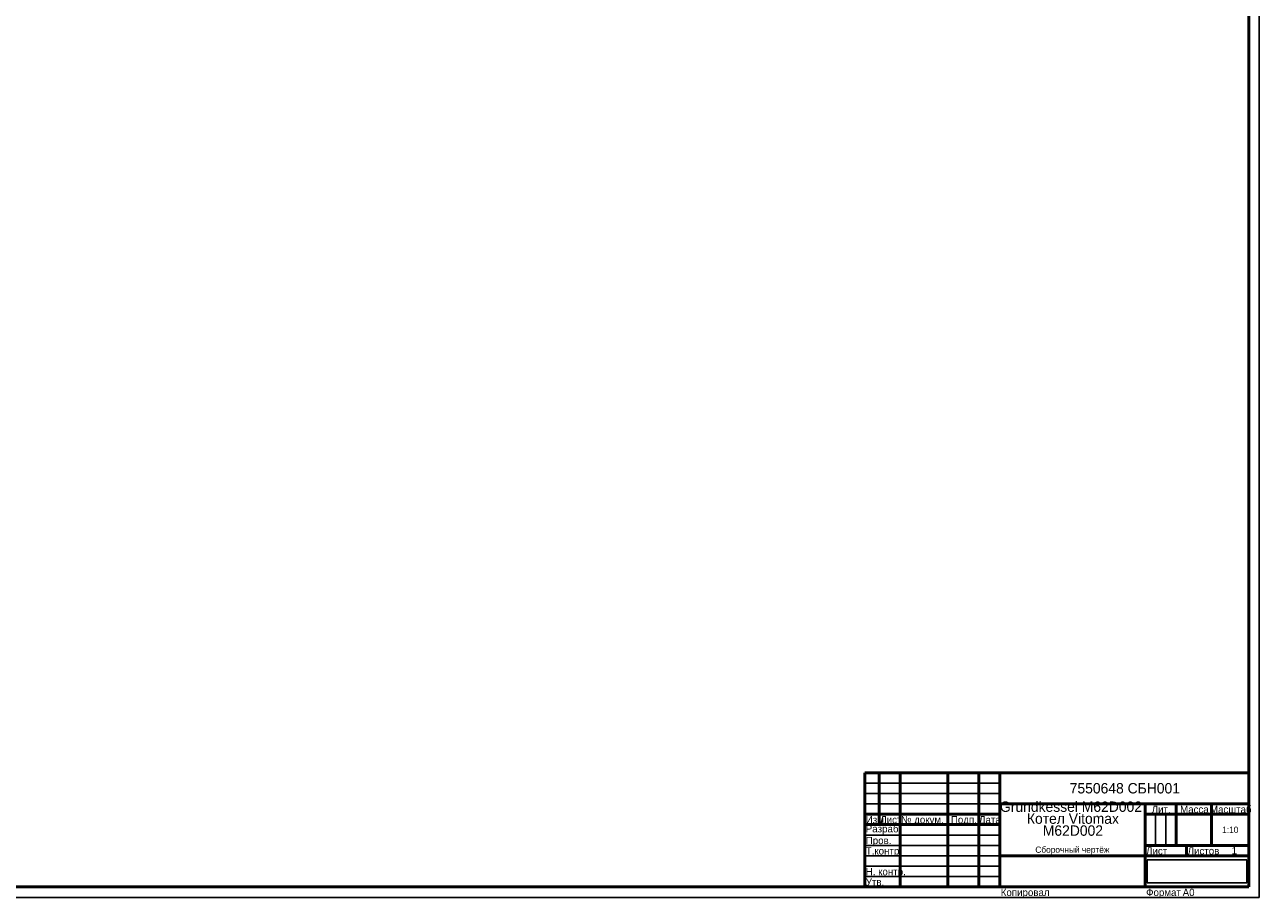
# Model space of a CAD drawing. Header units: millimetres. Extents: x 0 to 5172, y -166 to 841.
# Tile 2 of 6: x 594 to 1189, y 0 to 420. Entities that reach past the tile are written whole.
import ezdxf

# ---------------------------------------------------------------- set-up
doc = ezdxf.new("R2010")
doc.units = ezdxf.units.MM
picture_1 = doc.add_image_def('image1.png', size_in_pixel=(761, 160))

# ---------------------------------------------------------------- blocks, each defined once
blk = doc.blocks.new('_FR1Страница_1')
at = {"color": 7, "linetype": 'Continuous', "lineweight": 25}
for p, q in [((1189, 0), (1189, 841)), ((999, 55), (1064, 55)), ((999, 50), (1064, 50)), ((999, 45), (1064, 45)), ((1139, 40), (1139, 25)), ((1144, 40), (1144, 25)), ((999, 30), (1064, 30)), ((999, 25), (1064, 25)), ((999, 20), (1064, 20)), ((1134, 20), (1184, 20)), ((1154, 20), (1154, 20)), ((999, 15), (1064, 15)), ((999, 10), (1064, 10)), ((0, 0), (1189, 0))]:
    blk.add_line(p, q, dxfattribs=at)
at = {"color": 7, "linetype": 'Continuous', "lineweight": 50}
for p, q in [((1184, 836), (1184, 5)), ((999, 5), (999, 60)), ((999, 60), (1184, 60)), ((1006, 60), (1006, 35)), ((1016, 60), (1016, 5)), ((1039, 60), (1039, 5)), ((1054, 60), (1054, 5)), ((1064, 60), (1064, 5)), ((1064, 45), (1184, 45)), ((1134, 45), (1134, 5)), ((1149, 45), (1149, 25)), ((1166, 45), (1166, 25)), ((999, 40), (1064, 40)), ((1134, 40), (1184, 40)), ((999, 35), (1064, 35)), ((1134, 25), (1184, 25)), ((1154, 25), (1154, 20)), ((1064, 20), (1184, 20)), ((1184, 5), (20, 5))]:
    blk.add_line(p, q, dxfattribs=at)
at = {"color": 7}
for s, insert, char_height, width, attachment_point in [('{\\fT-FLEX Type A|b0|i0;\\l\\C250;\\P}', (1002.5, 59.125), 3.5, 8.75, 2), ('{\\fT-FLEX Type A|b0|i0;\\l\\C250;\\P}', (1002.5, 54.125), 3.5, 8.75, 2), ('{\\fT-FLEX Type A|b0|i0;\\l\\C250;\\P}', (1006, 59.125), 3.5, 11.75, 1), ('{\\fT-FLEX Type A|b0|i0;\\l\\C250;\\P}', (1006, 54.125), 3.5, 11.75, 1), ('{\\fT-FLEX Type A|b0|i0;\\l\\C250; \\P}', (1016, 59.125), 3.5, 24.75, 1), ('{\\fT-FLEX Type A|b0|i0;\\l\\C250; \\P}', (1016, 54.125), 3.5, 24.75, 1), ('{\\fT-FLEX Type A|b0|i0;\\l\\C250;\\P}', (1054, 59.125), 3.5, 11.75, 1), ('{\\fT-FLEX Type A|b0|i0;\\l\\C250;\\P}', (1054, 54.125), 3.5, 11.75, 1), ('\\pl0.5;{\\fT-FLEX Type A|b0|i0;\\l\\C250;7550648 СБH001\\P}', (1124, 52.5), 5, 122.5, 5), ('{\\fT-FLEX Type A|b0|i0;\\l\\C250;\\P}', (1002.5, 49.125), 3.5, 8.75, 2), ('{\\fT-FLEX Type A|b0|i0;\\l\\C250;\\P}', (1006, 49.125), 3.5, 11.75, 1), ('{\\fT-FLEX Type A|b0|i0;\\l\\C250; \\P}', (1016, 49.125), 3.5, 24.75, 1), ('{\\fT-FLEX Type A|b0|i0;\\l\\C250;\\P}', (1054, 49.125), 3.5, 11.75, 1), ('{\\fT-FLEX Type A|b0|i0;\\l\\C250; \\P}', (1002.5, 44.125), 3.5, 8.75, 2), ('{\\fT-FLEX Type A|b0|i0;\\l\\C250;\\P}', (1006, 44.125), 3.5, 11.75, 1), ('{\\fT-FLEX Type A|b0|i0;\\l\\C250; \\P}', (1016, 44.125), 3.5, 24.75, 1), ('{\\fT-FLEX Type A|b0|i0;\\l\\C250;\\P}', (1054, 44.125), 3.5, 11.75, 1), ('\\pl0.5;{\\fT-FLEX Type A|b0|i0;\\l\\C250;Лит.\\P}', (1141.5, 44.125), 3.5, 16.75, 2), ('\\pl0.5;{\\fT-FLEX Type A|b0|i0;\\l\\C250;Масса\\P}', (1157.5, 44.125), 3.5, 18.75, 2), ('\\pl0.5;{\\fT-FLEX Type A|b0|i0;\\l\\C250;Масштаб\\P}', (1175, 44.125), 3.5, 19.75, 2), ('\\pl0.5;{\\fT-FLEX Type A|b0|i0;\\l\\C250;Изм.\\H0.857143x;\\P}', (999, 39.125), 3.5, 8.75, 1), ('\\pl0.5;{\\fT-FLEX Type A|b0|i0;\\l\\C250;Лист\\H0.857143x;\\P}', (1006, 39.125), 3.5, 11.75, 1), ('\\pl0.5;{\\fT-FLEX Type A|b0|i0;\\l\\C250;№ докум.\\P}', (1016, 39.125), 3.5, 24.75, 1), ('\\pl0.5;{\\fT-FLEX Type A|b0|i0;\\l\\C250;Подп.\\P}', (1046.5, 39.125), 3.5, 16.75, 2), ('\\pl0.5;{\\fT-FLEX Type A|b0|i0;\\l\\C250;Дата\\H0.857143x;\\P}', (1059, 39.125), 3.5, 11.75, 2), ('\\pl0.5;{\\fT-FLEX Type A|b0|i0;\\l\\C250;Разраб.\\P}', (999, 32.5), 3.5, 18.75, 4), ('\\pl0.5;{\\fT-FLEX Type A|b0|i0;\\l\\C250;\\P}', (1016, 34.125), 3.5, 24.75, 1), ('\\pl0.5;{\\fT-FLEX Type A|b0|i0;\\l\\C250;\\H0.857143x;\\P}', (1054, 34.125), 3.5, 11.75, 1), ('\\pl0.5;{\\fT-FLEX Type A|b0|i0;\\l\\C250; \\P}', (1157.5, 32.5), 3.5, 18.75, 5), ('{\\fT-FLEX Type A|b0|i0;\\l\\C250;1:10\\P}', (1175, 32.5), 3, 19.5, 5), ('\\pl0.5;{\\fT-FLEX Type A|b0|i0;\\l\\C250;\\H0.857143x;\\P}', (1175, 32.5), 3.5, 19.75, 5), ('\\pl0.5;{\\fT-FLEX Type A|b0|i0;\\l\\C250;Т.контр.\\P}', (999, 24.125), 3.5, 18.75, 1), ('\\pl0.5;{\\fT-FLEX Type A|b0|i0;\\l\\C250;Пров.\\P}', (999, 29.125), 3.5, 18.75, 1), ('\\pl0.5;{\\fT-FLEX Type A|b0|i0;\\l\\C250;\\P}', (1016, 29.125), 3.5, 24.75, 1), ('\\pl0.5;{\\fT-FLEX Type A|b0|i0;\\l\\C250;\\P}', (1016, 24.125), 3.5, 24.75, 1), ('\\pl0.5;{\\fT-FLEX Type A|b0|i0;\\l\\C250;\\P}', (1054, 29.125), 3.5, 11.75, 1), ('\\pl0.5;{\\fT-FLEX Type A|b0|i0;\\l\\C250;\\H0.857143x;\\P}', (1054, 24.125), 3.5, 11.75, 1), ('{\\fT-FLEX Type A|b0|i0;\\l\\C250;Сборочный чертёж\\P}', (1099, 22.5), 3, 71.5, 5), ('\\pl0.5;{\\fT-FLEX Type A|b0|i0;\\l\\C250;Лист\\P}', (1134, 24.125), 3.5, 11.75, 1), ('\\pl0.5;{\\fT-FLEX Type A|b0|i0;\\l\\C250;\\H0.857143x;\\P}', (1149, 24.125), 3.5, 11.75, 2), ('\\pl0.5;{\\fT-FLEX Type A|b0|i0;\\l\\C250;Листов\\P}', (1154, 24.125), 3.5, 17.75, 1), ('{\\fT-FLEX Type A|b0|i0;\\l\\C250;1\\P}', (1177, 22.5), 3.5, 15.75, 5), ('\\pl0.5;{\\fT-FLEX Type A|b0|i0;\\l\\C250;\\H0.857143x;\\P}', (1177, 24.125), 3.5, 15.75, 2), ('\\pl0.5;{\\fT-FLEX Type A|b0|i0;\\l\\C250;\\P}', (999, 19.125), 3.5, 18.75, 1), ('\\pl0.5;{\\fT-FLEX Type A|b0|i0;\\l\\C250;\\P}', (1016, 19.125), 3.5, 24.75, 1), ('\\pl0.5;{\\fT-FLEX Type A|b0|i0;\\l\\C250;\\P}', (1054, 19.125), 3.5, 11.75, 1), ('{\\fT-FLEX Type A|b0|i0;\\l\\C250;\\P}', (1149, 22.5), 3.5, 11.75, 5), ('\\pl0.5;{\\fT-FLEX Type A|b0|i0;\\l\\C250;Н. контр.\\P}', (999, 14.125), 3.5, 18.75, 1), ('\\pl0.5;{\\fT-FLEX Type A|b0|i0;\\l\\C250;\\P}', (1016, 14.125), 3.5, 24.75, 1), ('\\pl0.5;{\\fT-FLEX Type A|b0|i0;\\l\\C250;\\H0.857143x;\\P}', (1054, 14.125), 3.5, 11.75, 1), ('\\pl0.5;{\\fT-FLEX Type A|b0|i0;\\l\\C250;Утв.\\P}', (999, 9.125), 3.5, 18.75, 1), ('\\pl0.5;{\\fT-FLEX Type A|b0|i0;\\l\\C250;\\P}', (1016, 9.125), 3.5, 24.75, 1), ('\\pl0.5;{\\fT-FLEX Type A|b0|i0;\\l\\C250;\\H0.857143x;\\P}', (1054, 9.125), 3.5, 11.75, 1), ('\\pl0.5;{\\fT-FLEX Type A|b0|i0;\\l\\C250;Копировал\\P}', (1064, 4.125), 3.5, 23.566, 1), ('\\pl0.5;{\\fT-FLEX Type A|b0|i0;\\l\\C250;\\P}', (1085.816, 4.125), 3.5, 40.967, 1), ('\\pl0.5;{\\fT-FLEX Type A|b0|i0;\\l\\C250;Формат\\P}', (1134, 4.125), 3.5, 18.675, 1), ('\\pl0.5;{\\fT-FLEX Type A|b0|i0;\\l\\C250;\\P}', (1150.925, 4.125), 3.5, 9.825, 1), ('{\\fT-FLEX Type A|b0|i0;\\l\\C250;A0\\P}', (1154.963, 4.125), 3.5, 9.825, 2)]:
    blk.add_mtext(s, dxfattribs=dict(at, insert=insert, char_height=char_height, width=width, attachment_point=attachment_point))
at = {"color": 7, "insert": (1099, 35), "char_height": 5, "width": 72.5, "attachment_point": 5, "line_spacing_factor": 0.69}
blk.add_mtext('\\pl0.5;{\\fT-FLEX Type A|b0|i0;\\l\\C250;Grundkessel M62D002  Котел Vitomax M62D002 \\P\\P}', dxfattribs=at)
image = blk.add_image(picture_1, insert=(1135, 7), size_in_units=(48, 11))
image.dxf.flags = 11
blk = doc.blocks.new('Страница_1')
blk.add_blockref('_FR1Страница_1', (0, 0))

msp = doc.modelspace()

# ---------------------------------------------------------------- block references
msp.add_blockref('Страница_1', (0, 0))

doc.saveas('drawing.dxf')
